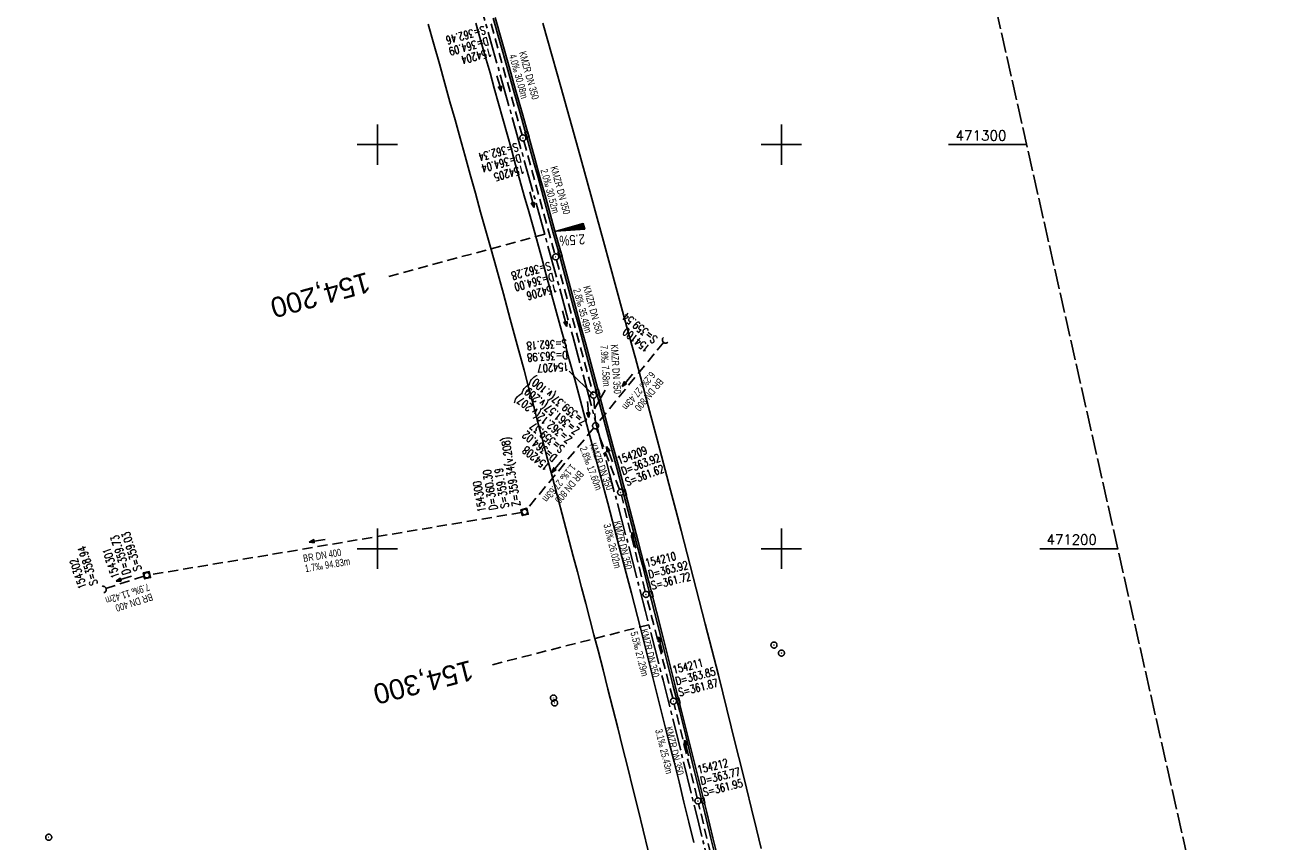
# Model space of a CAD drawing. Extents: x 510563 to 513920, y 467229 to 478797.
# Tile 17 of 67: x 510913 to 511226, y 471127 to 471330. Entities that reach past the tile are written whole.
import ezdxf
from ezdxf.enums import TextEntityAlignment as Align

# ---------------------------------------------------------------- set-up
doc = ezdxf.new("R2010")
doc.units = 0
doc.header["$LTSCALE"] = 10
doc.header["$MEASUREMENT"] = 0
for name, pattern in [('ACHSE', [5.5, 4, -0.5, 0.5, -0.5]), ('LT00', [0]), ('LT14', [0.6, 0.5, -0.1]), ('LT17', [0.15, 0.1, -0.05]), ('STRICHLINIE2', [0.375, 0.25, -0.125])]:
    doc.linetypes.add(name, pattern=pattern)
doc.layers.get('0').update_dxf_attribs({"linetype": 'LT00'})
for name, color, linetype in [('-AX-020', 250, 'ACHSE'), ('-Halt-Pfeil', 4, 'LT00'), ('-Haltung', 7, 'STRICHLINIE2'), ('-Haltungsbeschriftung', 140, 'LT00'), ('-QUE-20O', 11, 'LT00'), ('-Schachtbeschriftung', 5, 'LT00'), ('-ST-20', 30, 'LT17'), ('V95_AFBR_BAB', 250, 'LT00'), ('V95_KA_MULD', 182, 'LT00'), ('V95_KA_PRUF', 182, 'LT00'), ('V95_RASTER', 250, 'LT00'), ('V95_RINNE', 182, 'LT00'), ('V95_SINKK', 182, 'LT00'), ('V95_UK_DURCH', 182, 'LT00')]:
    doc.layers.add(name, color=color, linetype=linetype)
doc.layers.add('-BLATT_95-RAND', color=7, linetype='LT14', plot=False)
doc.styles.add('Beschrift', font='ARIAL.TTF')
doc.styles.add('Haltungsbeschriftung', font='ARIAL.TTF', dxfattribs={"width": 0.75})
doc.styles.add('schachtbeschriftung', font='romans.shx', dxfattribs={"width": 0.75, "height": 2})
doc.styles.get("Standard").update_dxf_attribs({"font": 'romans.shx'})

# ---------------------------------------------------------------- blocks, each defined once
blk = doc.blocks.new('SYMB0652')
at = {"color": 0, "linetype": 'ByBlock'}
blk.add_lwpolyline([(-0.15, -0.075), (0.15, -0.075), (0.15, 0.075), (-0.15, 0.075), (-0.15, -0.075)], dxfattribs=at)
blk = doc.blocks.new('SYMB1210')
at = {"color": 0, "linetype": 'ByBlock'}
blk.add_line((0.018815, -0.179014), (0.055623, -0.17119), dxfattribs=at)
for points in [[(-0.2, -0.2), (-0.2, 0.2), (0.2, 0.2), (0.2, -0.2), (-0.2, -0.2)], [(0.018815, 0.179014), (-0.018815, 0.179014), (-0.055623, 0.17119), (-0.09, 0.155885), (-0.120444, 0.133766), (-0.145623, 0.105801), (-0.164438, 0.073213), (-0.176067, 0.037424), (-0.18, 0)], [(-0.18, 0), (-0.176067, -0.037424), (-0.164438, -0.073213), (-0.145623, -0.105801), (-0.120444, -0.133766), (-0.09, -0.155885), (-0.055623, -0.17119), (-0.018815, -0.179014), (0.018815, -0.179014)], [(0.18, 0), (0.176067, 0.037424), (0.164438, 0.073213), (0.145623, 0.105801), (0.120444, 0.133766), (0.09, 0.155885), (0.055623, 0.17119), (0.018815, 0.179014)], [(0.055623, -0.17119), (0.09, -0.155885), (0.120444, -0.133766), (0.145623, -0.105801), (0.164438, -0.073213), (0.176067, -0.037424), (0.18, 0)]]:
    blk.add_lwpolyline(points, dxfattribs=at)
blk = doc.blocks.new('SYMB0003')
at = {"color": 0, "linetype": 'ByBlock'}
for p, q in [((-0.015712, 0), (0.010166, 0.012015)), ((0, -0.021257), (-0.015712, 0)), ((0.010166, 0.012015), (0, -0.021257))]:
    blk.add_line(p, q, dxfattribs=at)
for points in [[(-0.031395, 0.499013), (-0.093691, 0.491144), (-0.154509, 0.475528), (-0.21289, 0.452414), (-0.267913, 0.422164), (-0.318712, 0.385257), (-0.364484, 0.342274), (-0.404509, 0.293893), (-0.438154, 0.240877), (-0.464888, 0.184062), (-0.484292, 0.124345), (-0.496058, 0.062667), (-0.5, 0)], [(-0.5, 0), (-0.496058, -0.062667), (-0.484292, -0.124345), (-0.464888, -0.184062), (-0.438154, -0.240877), (-0.404509, -0.293893), (-0.364485, -0.342274), (-0.318712, -0.385257), (-0.267914, -0.422164), (-0.21289, -0.452414), (-0.154509, -0.475529), (-0.093691, -0.491144), (-0.031395, -0.499014), (0.031395, -0.499014)], [(0.5, 0), (0.496057, 0.062667), (0.484292, 0.124345), (0.464888, 0.184062), (0.438153, 0.240877), (0.404509, 0.293893), (0.364484, 0.342274), (0.318712, 0.385257), (0.267913, 0.422164), (0.21289, 0.452414), (0.154509, 0.475528), (0.093691, 0.491144), (0.031395, 0.499013), (-0.031395, 0.499013)], [(0.031395, -0.499014), (0.093691, -0.491144), (0.154509, -0.475529), (0.21289, -0.452414), (0.267914, -0.422164), (0.318712, -0.385257), (0.364485, -0.342274), (0.404509, -0.293893), (0.438154, -0.240877), (0.464889, -0.184062), (0.484292, -0.124345), (0.496058, -0.062667), (0.5, 0)]]:
    blk.add_lwpolyline(points, dxfattribs=at)
blk = doc.blocks.new('SYMB1107')
at = {"color": 0, "linetype": 'ByBlock'}
for points in [[(-0.2, 0), (-0.196157, 0.039018), (-0.184776, 0.076537), (-0.166294, 0.111114), (-0.141421, 0.141421), (-0.111114, 0.166294), (-0.076537, 0.184776), (-0.039018, 0.196157), (0, 0.2)], [(0, 0.2), (0.039018, 0.196157), (0.076537, 0.184776), (0.111114, 0.166294), (0.141421, 0.141421), (0.166294, 0.111114), (0.184776, 0.076537), (0.196157, 0.039018), (0.2, 0)]]:
    blk.add_lwpolyline(points, dxfattribs=at)
blk = doc.blocks.new('SYMB0070')
at = {"color": 0, "linetype": 'ByBlock'}
for p, q in [((-0.5, 0), (0.2, 0)), ((0.5, 0), (0.2, 0.1)), ((0.2, 0.1), (0.2, 0)), ((0.468, 0), (0.21, 0.086)), ((0.21, 0.086), (0.21, -0.086)), ((0.21, -0.086), (0.468, 0)), ((0.22, -0.072), (0.437, 0)), ((0.23, -0.058), (0.405, 0)), ((0.24, -0.045), (0.374, 0)), ((0.342, 0), (0.25, 0.031)), ((0.25, 0.031), (0.25, -0.031)), ((0.25, -0.031), (0.342, 0)), ((0.26, -0.017), (0.31, 0)), ((0.27, -0.003), (0.279, 0))]:
    blk.add_line(p, q, dxfattribs=at)
for points in [[(0.2, 0), (0.2, -0.1), (0.5, 0)], [(0.437, 0), (0.22, 0.072), (0.22, -0.072)], [(0.405, 0), (0.23, 0.058), (0.23, -0.058)], [(0.374, 0), (0.24, 0.045), (0.24, -0.045)], [(0.31, 0), (0.26, 0.017), (0.26, -0.017)], [(0.279, 0), (0.27, 0.003), (0.27, -0.003)]]:
    blk.add_lwpolyline(points, dxfattribs=at)

msp = doc.modelspace()

# ---------------------------------------------------------------- linework, layer by layer
at = {"layer": '-AX-020', "ltscale": 0.2, "flags": 128}
msp.add_lwpolyline([(513881.72, 478796.97), (513877.87, 478787.35), (513870.37, 478768.8), (513862.79, 478750.28), (513855.14, 478731.79), (513847.41, 478713.32), (513839.61, 478694.89), (513831.74, 478676.49), (513823.79, 478658.13), (513815.77, 478639.79), (513807.68, 478621.49), (513799.51, 478603.22), (513791.27, 478584.98), (513782.96, 478566.77), (513774.58, 478548.6), (513766.12, 478530.46), (513757.59, 478512.36), (513748.99, 478494.29), (513740.31, 478476.25), (513731.57, 478458.25), (513722.75, 478440.29), (513713.86, 478422.36), (513704.9, 478404.46), (513695.86, 478386.6), (513686.76, 478368.78), (513677.58, 478351), (513668.34, 478333.25), (513659.02, 478315.54), (513649.63, 478297.86), (513640.17, 478280.23), (513630.64, 478262.63), (513621.04, 478245.07), (513611.37, 478227.54), (513601.63, 478210.06), (513591.82, 478192.62), (513586.74, 478183.65), (513576.83, 478166.26), (513566.85, 478148.92), (513556.8, 478131.61), (513546.69, 478114.34), (513536.51, 478097.1), (513526.28, 478079.91), (513515.99, 478062.74), (513505.64, 478045.61), (513495.23, 478028.52), (513484.78, 478011.45), (513474.27, 477994.42), (513463.71, 477977.42), (513453.11, 477960.45), (513442.46, 477943.5), (513431.76, 477926.59), (513421.03, 477909.7), (513410.25, 477892.84), (513399.43, 477876), (513388.58, 477859.18), (513377.69, 477842.39), (513366.77, 477825.62), (513355.82, 477808.87), (513344.83, 477792.14), (513333.82, 477775.43), (513322.78, 477758.74), (513311.72, 477742.06), (513300.63, 477725.4), (513289.52, 477708.75), (513278.39, 477692.12), (513267.24, 477675.5), (513256.08, 477658.89), (513244.9, 477642.29), (513233.71, 477625.7), (513222.5, 477609.12), (513211.29, 477592.54), (513200.07, 477575.97), (513188.84, 477559.41), (513177.6, 477542.84), (513166.37, 477526.28), (513154.8, 477509.24), (513142.5, 477491.11), (513130.2, 477472.99), (513117.9, 477454.86), (513105.61, 477436.73), (513093.33, 477418.59), (513081.06, 477400.44), (513068.81, 477382.28), (513056.57, 477364.12), (513044.34, 477345.94), (513032.14, 477327.75), (513019.96, 477309.55), (513007.8, 477291.33), (512995.67, 477273.09), (512983.57, 477254.83), (512971.49, 477236.55), (512959.45, 477218.25), (512947.45, 477199.93), (512935.48, 477181.58), (512923.55, 477163.21), (512911.66, 477144.81), (512899.82, 477126.38), (512888.03, 477107.93), (512876.28, 477089.44), (512864.58, 477070.92), (512852.94, 477052.36), (512841.35, 477033.77), (512829.82, 477015.15), (512818.35, 476996.49), (512806.94, 476977.79), (512795.6, 476959.05), (512789.64, 476949.14), (512778.41, 476930.34), (512767.24, 476911.5), (512756.13, 476892.61), (512745.1, 476873.69), (512734.14, 476854.72), (512723.25, 476835.72), (512712.42, 476816.68), (512701.67, 476797.59), (512690.98, 476778.47), (512680.37, 476759.31), (512669.82, 476740.11), (512659.35, 476720.87), (512648.95, 476701.6), (512638.61, 476682.28), (512628.35, 476662.93), (512618.16, 476643.54), (512608.04, 476624.11), (512597.99, 476604.65), (512588.01, 476585.15), (512578.1, 476565.61), (512568.26, 476546.04), (512558.5, 476526.43), (512548.8, 476506.79), (512539.18, 476487.11), (512529.63, 476467.4), (512520.15, 476447.65), (512510.75, 476427.87), (512501.42, 476408.05), (512492.16, 476388.2), (512482.97, 476368.31), (512473.85, 476348.4), (512464.81, 476328.44), (512455.84, 476308.46), (512446.94, 476288.44), (512438.12, 476268.39), (512429.37, 476248.31), (512420.69, 476228.2), (512412.09, 476208.05), (512403.56, 476187.88), (512395.11, 476167.67), (512386.72, 476147.43), (512378.42, 476127.17), (512370.18, 476106.87), (512362.02, 476086.54), (512353.94, 476066.18), (512345.92, 476045.79), (512337.99, 476025.38), (512330.13, 476004.93), (512322.34, 475984.46), (512314.63, 475963.96), (512306.99, 475943.43), (512299.43, 475922.87), (512291.94, 475902.28), (512284.53, 475881.67), (512277.19, 475861.03), (512269.93, 475840.36), (512262.74, 475819.67), (512255.63, 475798.95), (512248.6, 475778.21), (512241.64, 475757.44), (512234.76, 475736.64), (512227.95, 475715.82), (512221.22, 475694.97), (512214.57, 475674.11), (512207.99, 475653.21), (512201.49, 475632.29), (512200.13, 475627.89), (512194.28, 475608.79), (512188.5, 475589.67), (512182.78, 475570.54), (512177.14, 475551.38), (512171.56, 475532.2), (512166.05, 475513.01), (512160.62, 475493.79), (512155.26, 475474.55), (512149.97, 475455.29), (512148.09, 475448.36), (512142.91, 475429.07), (512137.8, 475409.77), (512132.78, 475390.44), (512127.83, 475371.09), (512122.96, 475351.72), (512118.16, 475332.33), (512113.45, 475312.92), (512108.81, 475293.5), (512104.25, 475274.06), (512099.76, 475254.59), (512095.36, 475235.11), (512091.03, 475215.62), (512086.78, 475196.1), (512082.61, 475176.57), (512078.52, 475157.02), (512074.51, 475137.46), (512070.57, 475117.88), (512066.72, 475098.28), (512063.24, 475080.25), (512059.53, 475060.62), (512055.9, 475040.98), (512052.34, 475021.33), (512048.86, 475001.67), (512045.44, 474981.99), (512042.08, 474962.3), (512038.79, 474942.6), (512035.56, 474922.89), (512032.39, 474903.18), (512029.27, 474883.45), (512026.2, 474863.71), (512023.18, 474843.97), (512020.21, 474824.22), (512017.28, 474804.47), (512014.39, 474784.7), (512011.54, 474764.94), (512008.73, 474745.16), (512005.95, 474725.39), (512003.2, 474705.61), (512000.47, 474685.82), (511997.78, 474666.03), (511995.1, 474646.24), (511992.44, 474626.45), (511989.8, 474606.65), (511987.17, 474586.85), (511984.55, 474567.05), (511981.94, 474547.25), (511979.34, 474527.45), (511976.74, 474507.69), (511975.13, 474495.38), (511973.48, 474482.82), (511971.82, 474470.25), (511970.17, 474457.69), (511968.51, 474445.13), (511966.84, 474432.57), (511965.15, 474420.02), (511963.46, 474407.46), (511961.75, 474394.91), (511960.03, 474382.35), (511958.28, 474369.81), (511956.52, 474357.26), (511954.73, 474344.72), (511952.92, 474332.18), (511951.08, 474319.64), (511949.21, 474307.11), (511947.31, 474294.58), (511945.38, 474282.06), (511943.41, 474269.55), (511941.4, 474257.04), (511939.35, 474244.53), (511937.27, 474232.04), (511935.14, 474219.55), (511932.96, 474207.07), (511930.74, 474194.59), (511928.46, 474182.13), (511926.14, 474169.68), (511923.76, 474157.23), (511921.32, 474144.8), (511918.83, 474132.38), (511916.28, 474119.97), (511913.66, 474107.57), (511910.98, 474095.19), (511908.24, 474082.82), (511905.43, 474070.46), (511902.54, 474058.13), (511899.59, 474045.81), (511896.56, 474033.5), (511893.47, 474021.26), (511890.29, 474009), (511887.03, 473996.75), (511883.7, 473984.53), (511880.29, 473972.33), (511876.8, 473960.15), (511873.23, 473947.99), (511869.59, 473935.86), (511865.87, 473923.74), (511862.08, 473911.66), (511858.21, 473899.59), (511854.26, 473887.55), (511850.24, 473875.54), (511846.14, 473863.55), (511841.96, 473851.59), (511837.71, 473839.65), (511833.39, 473827.75), (511828.99, 473815.86), (511824.51, 473804.01), (511819.96, 473792.19), (511815.33, 473780.39), (511810.64, 473768.63), (511805.86, 473756.89), (511801.02, 473745.18), (511796.09, 473733.51), (511791.1, 473721.87), (511786.03, 473710.25), (511780.89, 473698.68), (511775.67, 473687.13), (511770.39, 473675.61), (511765.03, 473664.13), (511759.6, 473652.69), (511754.09, 473641.28), (511748.51, 473629.9), (511742.87, 473618.56), (511737.15, 473607.25), (511731.36, 473595.99), (511725.49, 473584.75), (511719.56, 473573.56), (511713.56, 473562.4), (511707.48, 473551.28), (511701.34, 473540.2), (511695.13, 473529.16), (511688.84, 473518.16), (511682.49, 473507.2), (511676.07, 473496.28), (511669.58, 473485.39), (511663.02, 473474.55), (511656.39, 473463.76), (511649.7, 473453), (511642.94, 473442.29), (511636.1, 473431.62), (511629.21, 473420.99), (511622.24, 473410.41), (511615.21, 473399.87), (511608.11, 473389.37), (511600.95, 473378.92), (511593.72, 473368.52), (511586.42, 473358.16), (511579.06, 473347.85), (511571.64, 473337.58), (511564.15, 473327.36), (511556.59, 473317.19), (511548.97, 473307.07), (511541.29, 473297), (511533.54, 473286.97), (511525.74, 473276.99), (511517.86, 473267.07), (511509.93, 473257.19), (511501.93, 473247.36), (511493.87, 473237.58), (511485.75, 473227.86), (511477.57, 473218.19), (511475.55, 473215.81), (511467.29, 473206.2), (511458.98, 473196.64), (511450.61, 473187.13), (511442.18, 473177.67), (511433.71, 473168.25), (511425.19, 473158.87), (511416.62, 473149.54), (511408.01, 473140.24), (511399.37, 473130.98), (511390.68, 473121.76), (511381.96, 473112.57), (511373.2, 473103.41), (511364.42, 473094.28), (511355.61, 473085.17), (511346.77, 473076.1), (511337.91, 473067.04), (511329.03, 473058), (511320.13, 473048.99), (511311.22, 473039.98), (511302.29, 473031), (511293.34, 473022.02), (511284.39, 473013.05), (511275.44, 473004.09), (511266.47, 472995.14), (511255.91, 472984.59), (511236.79, 472965.5), (511230.18, 472958.9), (511223.57, 472952.29), (511216.96, 472945.68), (511210.37, 472939.06), (511203.78, 472932.43), (511197.22, 472925.79), (511190.66, 472919.13), (511184.13, 472912.44), (511177.62, 472905.74), (511171.14, 472899.01), (511164.68, 472892.25), (511158.26, 472885.46), (511151.88, 472878.64), (511145.53, 472871.79), (511139.22, 472864.89), (511132.96, 472857.96), (511126.75, 472850.98), (511120.58, 472843.95), (511114.48, 472836.88), (511109.32, 472830.82), (511103.32, 472823.65), (511097.39, 472816.44), (511091.51, 472809.17), (511085.7, 472801.85), (511079.95, 472794.49), (511074.26, 472787.07), (511068.64, 472779.61), (511063.08, 472772.1), (511057.59, 472764.54), (511052.16, 472756.93), (511046.8, 472749.28), (511041.5, 472741.58), (511036.27, 472733.84), (511031.1, 472726.05), (511026.01, 472718.22), (511020.98, 472710.35), (511016.01, 472702.43), (511011.12, 472694.47), (511006.29, 472686.47), (511001.53, 472678.43), (510996.84, 472670.35), (510992.22, 472662.22), (510987.67, 472654.06), (510983.19, 472645.86), (510978.78, 472637.62), (510974.44, 472629.35), (510970.17, 472621.04), (510965.98, 472612.69), (510961.85, 472604.3), (510957.8, 472595.88), (510953.82, 472587.43), (510949.91, 472578.94), (510946.07, 472570.42), (510942.31, 472561.87), (510938.62, 472553.28), (510935.01, 472544.67), (510931.46, 472536.02), (510928, 472527.34), (510924.6, 472518.64), (510921.29, 472509.9), (510918.04, 472501.14), (510914.87, 472492.35), (510911.78, 472483.53), (510908.76, 472474.69), (510905.82, 472465.82), (510902.96, 472456.92), (510900.17, 472448), (510897.45, 472439.06), (510894.82, 472430.1), (510892.26, 472421.11), (510889.78, 472412.1), (510887.37, 472403.07), (510885.04, 472394.02), (510882.79, 472384.95), (510880.62, 472375.87), (510878.53, 472366.76), (510876.51, 472357.64), (510874.57, 472348.49), (510872.71, 472339.34), (510870.93, 472330.16), (510869.23, 472320.98), (510867.6, 472311.77), (510866.06, 472302.56), (510864.59, 472293.33), (510863.2, 472284.09), (510861.89, 472274.84), (510860.67, 472265.57), (510859.52, 472256.3), (510858.45, 472247.02), (510857.45, 472237.73), (510856.54, 472228.43), (510855.71, 472219.12), (510854.96, 472209.81), (510854.29, 472200.49), (510853.7, 472191.16), (510853.18, 472181.83), (510852.75, 472172.5), (510852.4, 472163.16), (510852.13, 472153.82), (510851.93, 472144.48), (510851.82, 472135.13), (510851.79, 472125.79), (510851.84, 472116.44), (510851.96, 472107.1), (510852.01, 472104.71), (510852.24, 472095.37), (510852.54, 472086.03), (510852.93, 472076.69), (510853.39, 472067.36), (510853.92, 472058.03), (510854.53, 472048.71), (510855.21, 472039.39), (510855.96, 472030.07), (510856.78, 472020.77), (510857.67, 472011.46), (510858.63, 472002.17), (510859.65, 471992.88), (510860.73, 471983.6), (510861.88, 471974.33), (510863.09, 471965.06), (510864.36, 471955.8), (510865.69, 471946.55), (510867.08, 471937.31), (510868.53, 471928.08), (510870.02, 471918.86), (510871.58, 471909.64), (510873.18, 471900.44), (510874.84, 471891.24), (510876.54, 471882.05), (510878.3, 471872.88), (510880.1, 471863.71), (510881.95, 471854.55), (510883.84, 471845.4), (510885.78, 471836.26), (510887.76, 471827.12), (510889.78, 471818), (510891.83, 471808.88), (510893.93, 471799.78), (510896.06, 471790.68), (510898.23, 471781.59), (510900.44, 471772.51), (510902.67, 471763.44), (510904.94, 471754.37), (510907.24, 471745.32), (510909.57, 471736.27), (510911.93, 471727.22), (510914.31, 471718.19), (510916.72, 471709.16), (510919.15, 471700.14), (510921.61, 471691.12), (510924.09, 471682.11), (510926.59, 471673.11), (510929.1, 471664.11), (510931.64, 471655.12), (510934.19, 471646.13), (510936.76, 471637.14), (510939.34, 471628.16), (510941.94, 471619.19), (510944.55, 471610.22), (510947.17, 471601.25), (510949.8, 471592.28), (510952.43, 471583.31), (510955.08, 471574.35), (510957.73, 471565.39), (510960.38, 471556.43), (510963.04, 471547.47), (510967.7, 471531.77), (510970.25, 471523.2), (510975.26, 471506.32), (510980.27, 471489.44), (510985.27, 471472.57), (510990.27, 471455.68), (510995.25, 471438.8), (511000.21, 471421.91), (511005.16, 471405.01), (511010.09, 471388.11), (511014.99, 471371.2), (511019.86, 471354.28), (511024.7, 471337.36), (511029.51, 471320.42), (511034.28, 471303.47), (511039.01, 471286.52), (511043.7, 471269.55), (511048.34, 471252.56), (511052.93, 471235.57), (511057.46, 471218.56), (511061.95, 471201.53), (511066.37, 471184.49), (511070.73, 471167.43), (511075.02, 471150.36), (511079.24, 471133.27), (511083.39, 471116.16), (511086.57, 471102.84), (511090.59, 471085.7), (511094.53, 471068.54), (511098.39, 471051.37), (511102.17, 471034.17), (511105.87, 471016.96), (511109.5, 470999.73), (511113.05, 470982.49), (511116.52, 470965.23), (511119.91, 470947.95), (511123.22, 470930.66), (511126.45, 470913.36), (511129.61, 470896.04), (511132.69, 470878.7), (511135.68, 470861.35), (511138.6, 470843.99), (511141.44, 470826.62), (511144.2, 470809.23), (511146.88, 470791.83), (511149.49, 470774.42), (511152.01, 470757), (511154.45, 470739.56), (511156.82, 470722.12), (511159.1, 470704.66), (511161.31, 470687.19), (511163.44, 470669.72), (511165.49, 470652.23), (511165.64, 470650.9), (511167.87, 470631.02), (511170.03, 470611.14), (511172.1, 470591.25), (511174.1, 470571.35), (511176.01, 470551.44), (511177.85, 470531.52), (511179.53, 470512.55), (511180.88, 470496.34), (511182.16, 470480.14), (511183.36, 470463.92), (511184.48, 470447.7), (511185.52, 470431.48), (511186.48, 470415.25), (511187.36, 470399.01), (511188.16, 470382.77), (511188.88, 470366.53), (511189.52, 470350.29), (511190.08, 470334.04), (511190.56, 470317.79), (511190.96, 470301.53), (511191.28, 470285.28), (511191.52, 470269.02), (511191.68, 470252.76), (511191.76, 470236.51), (511191.77, 470220.25), (511191.69, 470203.99), (511191.53, 470187.73), (511191.29, 470171.47), (511191.24, 470169.01), (511190.91, 470152.75), (511190.5, 470136.5), (511190.02, 470120.25), (511189.47, 470104), (511188.85, 470087.75), (511188.17, 470071.51), (511187.43, 470055.27), (511186.63, 470039.03), (511185.78, 470022.79), (511184.88, 470006.56), (511183.93, 469990.33), (511182.94, 469974.1), (511181.91, 469957.87), (511180.85, 469941.65), (511179.74, 469925.43), (511178.61, 469909.21), (511177.46, 469892.99), (511176.28, 469876.78), (511175.08, 469860.56), (511173.86, 469844.35), (511172.63, 469828.14), (511171.39, 469811.93), (511170.14, 469795.72), (511168.85, 469778.99), (511030.96, 467993.35), (511029.42, 467973.41), (511027.88, 467953.47), (511026.35, 467933.52), (511024.83, 467913.58), (511023.32, 467893.64), (511021.83, 467873.7), (511020.35, 467853.75), (511018.9, 467833.8), (511017.47, 467813.85), (511016.06, 467793.9), (511014.69, 467773.95), (511013.35, 467754), (511012.05, 467734.04), (511010.78, 467714.08), (511009.56, 467694.12), (511008.38, 467674.15), (511007.25, 467654.18), (511006.18, 467634.21), (511005.15, 467614.24), (511004.19, 467594.26), (511003.28, 467574.28), (511002.44, 467554.3), (511001.67, 467534.31), (511000.96, 467514.33), (511000.33, 467494.34), (510999.77, 467474.34), (510999.56, 467465.71), (510999.11, 467445.71), (510998.75, 467425.72), (510998.46, 467405.72), (510998.26, 467385.72), (510998.14, 467365.72), (510998.09, 467345.72), (510998.13, 467325.72), (510998.24, 467305.72), (510998.44, 467285.72), (510998.71, 467265.72), (510999.07, 467245.73), (510999.43, 467229.16)], dxfattribs=at)
at = {"layer": '-BLATT_95-RAND'}
msp.add_lwpolyline([(510736.69, 471875.13), (510940.32, 470972.83), (511220.28, 471036.01), (511016.64, 471938.32), (510736.69, 471875.13)], dxfattribs=at)
at = {"layer": '-Haltung'}
for p, q in [((511028.12, 471329.88), (511035.82, 471302.36)), ((511036.22, 471300.92), (511043.94, 471272.94)), ((511044.34, 471271.5), (511053.3, 471238.71)), ((511070.86, 471251.09), (511054.47, 471231)), ((511053.54, 471237.23), (511053.95, 471231.17)), ((511053.52, 471229.84), (511036.92, 471209.66)), ((511059.94, 471214.65), (511054.26, 471229.72)), ((511066.3, 471189.42), (511060.39, 471213.22)), ((511035.7, 471208.96), (510943.65, 471193.55)), ((510942.2, 471193.2), (510932.77, 471190.12)), ((511073.09, 471162.99), (511066.67, 471187.96)), ((511079.17, 471138.29), (511073.46, 471161.53)), ((511086.8, 471106.39), (511079.52, 471136.83))]:
    msp.add_line(p, q, dxfattribs=at)
at = {"layer": '-Haltungsbeschriftung'}
msp.add_line((511056.39, 471239.26), (511053.72, 471234.59), dxfattribs=at)
at = {"layer": '-QUE-20O'}
for p, q in [((511044.27, 471278.59), (511044.28, 471278.58)), ((511044.58, 471278.6), (511044.56, 471278.67)), ((511044.85, 471278.75), (511044.89, 471278.63)), ((511045.19, 471278.65), (511045.14, 471278.83)), ((511045.43, 471278.91), (511045.5, 471278.67)), ((511045.8, 471278.69), (511045.72, 471278.99)), ((511046.01, 471279.07), (511046.11, 471278.71)), ((511046.41, 471278.74), (511046.3, 471279.15)), ((511046.59, 471279.23), (511046.72, 471278.76)), ((511047.02, 471278.78), (511046.88, 471279.31)), ((511047.17, 471279.39), (511047.33, 471278.8)), ((511047.63, 471278.82), (511047.45, 471279.47)), ((511047.74, 471279.55), (511047.94, 471278.85)), ((511048.24, 471278.87), (511048.03, 471279.63)), ((511048.32, 471279.71), (511048.55, 471278.89)), ((511048.85, 471278.91), (511048.61, 471279.79)), ((511048.9, 471279.87), (511049.16, 471278.93)), ((511049.46, 471278.96), (511049.19, 471279.95)), ((511049.48, 471280.03), (511049.77, 471278.98)), ((511050.07, 471279), (511049.77, 471280.11)), ((511050.06, 471280.19), (511050.38, 471279.02)), ((511050.68, 471279.04), (511050.35, 471280.27)), ((511050.64, 471280.35), (511050.99, 471279.07)), ((511051.29, 471279.09), (511050.92, 471280.43))]:
    msp.add_line(p, q, dxfattribs=at)
msp.add_lwpolyline([(511051.34, 471279.09), (511044.22, 471278.58), (511050.97, 471280.44), (511051.34, 471279.09)], dxfattribs=at)
at = {"layer": '-Schachtbeschriftung'}
msp.add_line((511053.5, 471237.98), (511047.49, 471243.89), dxfattribs=at)
at = {"layer": '-ST-20', "ltscale": 2.5}
for p, q in [((511041.42, 471277.81), (511002.8, 471267.38)), ((511067.21, 471181.19), (511028.46, 471171.29))]:
    msp.add_line(p, q, dxfattribs=at)
at = {"layer": 'V95_AFBR_BAB'}
for points in [[(511067.04, 471125.18), (511065.78, 471130.32), (511064.51, 471135.47), (511063.24, 471140.61), (511061.96, 471145.76), (511060.68, 471150.9), (511059.48, 471155.67), (511058.28, 471160.45), (511057.07, 471165.23), (511055.85, 471170), (511054.62, 471174.77), (511053.6, 471178.67), (511052.58, 471182.57), (511051.56, 471186.47), (511050.53, 471190.37), (511049.49, 471194.27), (511048.46, 471198.16), (511046.63, 471205.07), (511044.81, 471211.97), (511042.99, 471218.88), (511041.88, 471223.09), (511040.76, 471227.3), (511039.65, 471231.52), (511038.54, 471235.73), (511037.42, 471239.94), (511036.29, 471244.15), (511034.6, 471250.46), (511032.89, 471256.76), (511031.17, 471263.06), (511029.44, 471269.35), (511028.14, 471274.01), (511026.85, 471278.66), (511025.55, 471283.32), (511024.26, 471287.97), (511022.96, 471292.63), (511021.71, 471297.13), (511020.46, 471301.63), (511019.21, 471306.13), (511017.96, 471310.62), (511016.7, 471315.12), (511015.33, 471320.01), (511013.96, 471324.89), (511012.58, 471329.77)], [(511024.39, 471330.06), (511025.55, 471325.97), (511026.71, 471321.88), (511027.87, 471317.79), (511028.93, 471314), (511029.99, 471310.2), (511031.05, 471306.41), (511032.1, 471302.61), (511033.16, 471298.82), (511034.21, 471295.03), (511035.29, 471291.17), (511036.36, 471287.32), (511037.44, 471283.47), (511038.52, 471279.62), (511039.59, 471275.77), (511040.66, 471271.92), (511041.81, 471267.74), (511042.95, 471263.56), (511044.09, 471259.38), (511045.23, 471255.19), (511046.36, 471251.01), (511047.5, 471246.82), (511048.84, 471241.86), (511050.18, 471236.89), (511051.52, 471231.92), (511052.86, 471226.95), (511054.19, 471221.99), (511057.04, 471211.24), (511059.87, 471200.49), (511062.87, 471188.95), (511065.83, 471177.4), (511067.43, 471171.12), (511069.02, 471164.83), (511070.6, 471158.54), (511072.17, 471152.25), (511073.42, 471147.26), (511074.66, 471142.28), (511075.89, 471137.29), (511077.12, 471132.3), (511078.34, 471127.31)], [(511094.97, 471125.81), (511093.81, 471130.57), (511092.57, 471135.64), (511091.33, 471140.72), (511090.09, 471145.79), (511088.84, 471150.86), (511087.58, 471155.93), (511084.4, 471168.68), (511081.16, 471181.42), (511078.2, 471192.96), (511075.2, 471204.48), (511073.88, 471209.49), (511072.56, 471214.5), (511071.23, 471219.5), (511069.9, 471224.51), (511068.56, 471229.51), (511066.99, 471235.38), (511065.42, 471241.25), (511063.85, 471247.11), (511062.26, 471252.98), (511060.7, 471258.76), (511059.12, 471264.54), (511057.54, 471270.31), (511055.96, 471276.09), (511054.39, 471281.81), (511052.82, 471287.53), (511051.24, 471293.25), (511049.66, 471298.96), (511047.53, 471306.62), (511045.39, 471314.27), (511043.24, 471321.92), (511040.95, 471330.04)]]:
    msp.add_lwpolyline(points, dxfattribs=at)
at = {"layer": 'V95_RASTER'}
for p, q in [((511000, 471305), (511000, 471295)), ((511100, 471295), (511100, 471305)), ((511005, 471300), (510995, 471300)), ((511105, 471300), (511095, 471300)), ((511160.7, 471300), (511141.41, 471300)), ((511000, 471205), (511000, 471195)), ((511100, 471195), (511100, 471205)), ((510995, 471200), (511005, 471200)), ((511095, 471200), (511105, 471200)), ((511163.98, 471200), (511183.27, 471200))]:
    msp.add_line(p, q, dxfattribs=at)
at = {"layer": 'V95_RINNE'}
for points in [[(511084.5, 471122.52), (511083.06, 471128.46), (511081.53, 471134.73), (511079.99, 471141), (511078.44, 471147.27), (511076.88, 471153.54), (511075.31, 471159.81), (511073.73, 471166.09), (511072.14, 471172.36), (511070.54, 471178.63), (511069.06, 471184.43), (511067.57, 471190.22), (511066.07, 471196.01), (511064.56, 471201.8), (511062.99, 471207.81), (511061.4, 471213.82), (511059.81, 471219.82), (511058.21, 471225.82), (511056.88, 471230.77), (511055.55, 471235.73), (511054.22, 471240.68), (511052.88, 471245.63), (511051.55, 471250.59), (511050.3, 471255.21), (511049.05, 471259.84), (511047.8, 471264.47), (511046.54, 471269.09), (511045.28, 471273.72), (511044.02, 471278.29), (511042.76, 471282.85), (511041.5, 471287.41), (511040.23, 471291.97), (511038.96, 471296.54), (511037.38, 471302.22), (511035.79, 471307.9), (511034.2, 471313.58), (511032.6, 471319.26), (511029.16, 471331.42)], [(511084.02, 471122.4), (511082.57, 471128.34), (511081.04, 471134.61), (511079.5, 471140.88), (511077.95, 471147.15), (511076.4, 471153.42), (511074.83, 471159.69), (511073.25, 471165.97), (511071.66, 471172.24), (511070.06, 471178.51), (511068.58, 471184.3), (511067.08, 471190.1), (511065.58, 471195.89), (511064.08, 471201.68), (511062.5, 471207.68), (511060.92, 471213.69), (511059.33, 471219.69), (511057.73, 471225.69), (511056.4, 471230.65), (511055.07, 471235.6), (511053.74, 471240.55), (511052.4, 471245.5), (511051.07, 471250.46), (511049.82, 471255.08), (511048.57, 471259.71), (511047.31, 471264.34), (511046.06, 471268.96), (511044.79, 471273.59), (511043.54, 471278.15), (511042.28, 471282.72), (511041.02, 471287.28), (511039.75, 471291.84), (511038.48, 471296.4), (511036.9, 471302.08), (511035.31, 471307.76), (511033.71, 471313.45), (511032.12, 471319.12), (511028.68, 471331.28)]]:
    msp.add_lwpolyline(points, dxfattribs=at)

# ---------------------------------------------------------------- block references
at = {"layer": '-Halt-Pfeil', "yscale": 4.000000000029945, "zscale": 4}
for p, xscale, rotation in [((511030.13, 471315.13), 4.000000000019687, 285.6321766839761), ((511038.25, 471286.36), 3.999999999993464, 285.4325766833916), ((511046.35, 471256.9), 3.999999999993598, 285.2750566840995), ((511061.89, 471241.68), 4.000000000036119, 230.7922466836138), ((511052.16, 471234.42), 4.000000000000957, 273.8132766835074), ((511057.45, 471223.39), 4.000000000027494, 110.6427766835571), ((511044.45, 471220.39), 4.000000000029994, 230.5453466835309), ((511063.45, 471202.07), 4.000000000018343, 103.9524666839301), ((510985.09, 471201.97), 3.99999999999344, 189.5023866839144), ((510937.18, 471192.61), 3.999999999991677, 198.0516466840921), ((511070.09, 471176.26), 4.000000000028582, 104.4211966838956), ((511076.52, 471150.7), 3.999999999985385, 103.8160466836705)]:
    msp.add_blockref('SYMB0070', p, dxfattribs=dict(at, xscale=xscale, rotation=rotation))
at = {"layer": 'V95_KA_MULD', "xscale": 3.800000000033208, "yscale": 3.800000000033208, "zscale": 3.8, "rotation": 282.7179066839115}
for p in [(511036.44, 471209.08), (510942.92, 471193.43)]:
    msp.add_blockref('SYMB1210', p, dxfattribs=at)
at = {"layer": 'V95_KA_PRUF', "xscale": 1.500000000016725, "yscale": 1.500000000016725, "zscale": 1.5, "rotation": 282.7179066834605}
for p in [(511036.02, 471301.64), (511044.14, 471272.22), (511053.5, 471237.98), (511054, 471230.42), (511060.21, 471213.95), (511066.48, 471188.69), (511073.28, 471162.26), (511079.35, 471137.56)]:
    msp.add_blockref('SYMB0003', p, dxfattribs=at)
at = {"layer": 'V95_KA_PRUF', "color": 1, "xscale": 1.500000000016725, "yscale": 1.500000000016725, "zscale": 1.5, "rotation": 282.7179066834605}
for p in [(511098.17, 471176.15), (511100.01, 471174.17), (511043.58, 471163.04), (511043.87, 471161.83), (510918.62, 471128.59)]:
    msp.add_blockref('SYMB0003', p, dxfattribs=at)
at = {"layer": 'V95_SINKK', "zscale": 4.5}
for p, xscale, yscale, rotation in [((511037.03, 471302.5), 4.499999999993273, 4.499999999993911, 284.8612255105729), ((511045.19, 471272.96), 4.499999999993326, 4.499999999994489, 285.1235911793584), ((511054.52, 471238.73), 4.499999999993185, 4.499999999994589, 284.8528068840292), ((511061.2, 471213.87), 4.499999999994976, 4.499999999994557, 284.600637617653), ((511067.75, 471188.74), 4.499999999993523, 4.499999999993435, 284.2936300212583), ((511074.48, 471162.34), 4.499999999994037, 4.49999999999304, 283.9527751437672), ((511080.6, 471137.63), 4.499999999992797, 4.499999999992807, 283.7335094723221)]:
    msp.add_blockref('SYMB0652', p, dxfattribs=dict(at, xscale=xscale, yscale=yscale, rotation=rotation))
at = {"layer": 'V95_UK_DURCH', "zscale": 4}
for p, xscale, yscale, rotation in [((511071.34, 471251.67), 3.999999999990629, 4.000000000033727, 133.9413278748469), ((510932.06, 471189.89), 4.000000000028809, 4.000000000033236, 287.2951692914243)]:
    msp.add_blockref('SYMB1107', p, dxfattribs=dict(at, xscale=xscale, yscale=yscale, rotation=rotation))

# ---------------------------------------------------------------- texts
at = {"layer": '-Haltungsbeschriftung', "style": 'Haltungsbeschriftung', "width": 0.75}
for s, rotation, p in [('4.0‰ 30.08m', 285.6322, (511032.56, 471322.11)), ('KMZR DN 350', 285.6322, (511035.02, 471322.8)), ('2.0‰ 30.52m', 285.4326, (511040.34, 471293.71)), ('KMZR DN 350', 285.4326, (511042.81, 471294.39)), ('2.8‰ 35.49m', 285.2751, (511048.43, 471264.12)), ('KMZR DN 350', 285.2751, (511050.9, 471264.79)), ('7.9‰ 7.58m', 273.8133, (511055.19, 471250.33)), ('KMZR DN 350', 273.8133, (511057.74, 471250.5)), ('6.2‰ 27.43m', 230.7923, (511067.59, 471243.99)), ('BR DN 800', 230.7923, (511069.57, 471242.37)), ('2.8‰ 17.60m', 290.6428, (511050.05, 471224.86)), ('KMZR DN 350', 290.6428, (511052.45, 471225.77)), ('1.1‰ 27.63m', 230.5453, (511047.89, 471221.14)), ('BR DN 800', 230.5453, (511049.86, 471219.51)), ('3.8‰ 26.02m', 283.9525, (511055.94, 471205.98)), ('KMZR DN 350', 283.9525, (511058.43, 471206.6)), ('BR DN 400', 9.5024, (510981.76, 471196.69)), ('1.7‰ 94.83m', 9.5024, (510982.18, 471194.17)), ('7.9‰ 11.42m', 198.0516, (510943.24, 471191.43)), ('BR DN 400', 198.0516, (510944.03, 471189)), ('5.5‰ 27.29m', 284.4212, (511062.61, 471179.23)), ('KMZR DN 350', 284.4212, (511065.09, 471179.87)), ('KMZR DN 350', 283.816, (511071.22, 471155.72)), ('3.1‰ 25.43m', 283.816, (511068.74, 471155.11))]:
    msp.add_text(s, height=1.8, rotation=rotation, dxfattribs=at).set_placement(p)
at = {"layer": '-QUE-20O', "style": 'Beschrift', "width": 0.8}
msp.add_text('2.5%%%', height=2.5, rotation=-175.8717, dxfattribs=at).set_placement((511051.3, 471277.86))
at = {"layer": '-Schachtbeschriftung', "style": 'schachtbeschriftung', "width": 0.75}
for s, rotation, p in [('S=362.46', 195.6322, (511026.43, 471329.41)), ('D=364.09', 195.6322, (511027.21, 471326.64)), ('154204', 195.6322, (511027.99, 471323.87)), ('S=362.34', 195.4326, (511034.54, 471300.45)), ('D=364.04', 195.4326, (511035.3, 471297.68)), ('154205', 195.4326, (511036.07, 471294.9)), ('S=362.28', 195.2751, (511042.65, 471271.04)), ('D=364.00', 195.2751, (511043.41, 471268.26)), ('154206', 195.2751, (511044.17, 471265.48)), ('S=359.54', 140.7922, (511069.51, 471252.2)), ('154100', 140.7922, (511067.69, 471249.97)), ('S=362.18', 183.8133, (511046.89, 471251.83)), ('D=363.98', 183.8133, (511047.08, 471248.95)), ('154207', 183.8133, (511047.27, 471246.08)), ('Z=359.37(v.100)', 140.5453, (511052, 471231.79)), ('Z=361.57(v.209)', 140.5453, (511050.17, 471229.56)), ('Z=362.12(v.207)', 140.5453, (511048.34, 471227.34)), ('D=364.02', 140.5453, (511044.68, 471222.89)), ('S=359.37', 140.5453, (511046.51, 471225.11)), ('Z=359.34(v.208)', 99.5024, (511035.41, 471210.69)), ('154209', 20.6428, (511059.77, 471220.87)), ('154208', 140.5453, (511042.85, 471220.67)), ('D=363.92', 20.6428, (511060.78, 471218.17)), ('S=361.62', 20.6428, (511061.8, 471215.48)), ('154300', 99.5024, (511026.89, 471209.26)), ('D=360.30', 99.5024, (511029.73, 471209.74)), ('S=359.19', 99.5024, (511032.57, 471210.21)), ('D=359.73', 108.0516, (510938.92, 471193.97)), ('S=359.03', 108.0516, (510941.66, 471194.86)), ('154302', 108.0516, (510928.07, 471190.43)), ('S=358.94', 108.0516, (510930.8, 471191.32)), ('154301', 108.0516, (510936.18, 471193.08)), ('154210', 13.9525, (511066.61, 471195.43)), ('D=363.92', 13.9525, (511067.3, 471192.63)), ('S=361.72', 13.9525, (511068, 471189.84)), ('154211', 14.4212, (511073.35, 471169)), ('D=363.85', 14.4212, (511074.07, 471166.21)), ('S=361.87', 14.4212, (511074.78, 471163.42)), ('154212', 13.8161, (511079.49, 471144.3)), ('D=363.77', 13.8161, (511080.18, 471141.51)), ('S=361.95', 13.8161, (511080.87, 471138.71))]:
    msp.add_text(s, height=2, rotation=rotation, dxfattribs=at).set_placement(p)
at = {"layer": '-ST-20', "style": 'Beschrift'}
for s, rotation, p in [('154,200', -164.5637, (510998.07, 471266.1)), ('154,300', -165.5988, (511023.61, 471170.05))]:
    msp.add_text(s, height=5, rotation=rotation, dxfattribs=at).set_placement(p, align=Align.MIDDLE_LEFT)
at = {"layer": 'V95_RASTER'}
for s, width, p in [(' 471300', 0.983, (511141.41, 471301)), (' 471200', 0.969, (511163.98, 471201))]:
    msp.add_text(s, height=2.5, rotation=359.9998, dxfattribs=dict(at, width=width)).set_placement(p)

doc.saveas('drawing.dxf')
